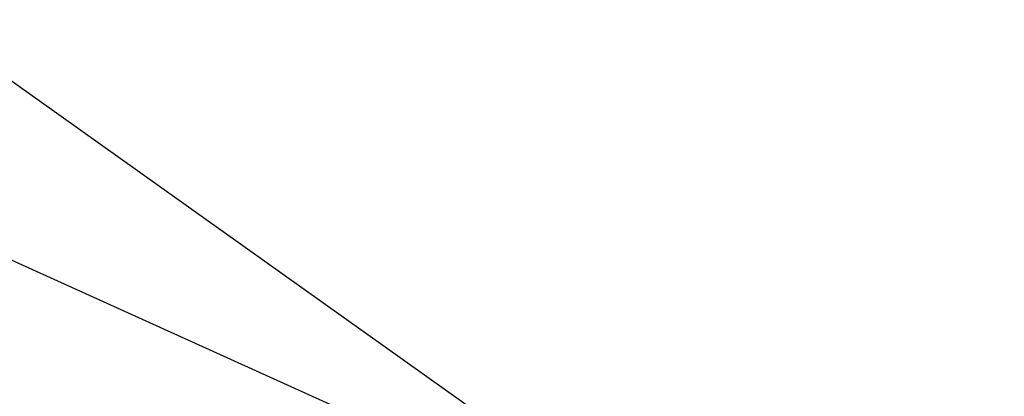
# Model space of a CAD drawing. Extents: x 448814 to 449970, y 436659 to 437685.
# Tile 81 of 132: x 449422 to 449462, y 437045 to 437061. Entities that reach past the tile are written whole.
import ezdxf

# ---------------------------------------------------------------- set-up
doc = ezdxf.new("R2010")
doc.units = 0
doc.header["$LTSCALE"] = 2
doc.header["$MEASUREMENT"] = 0
doc.linetypes.add('AUSGEZOGEN', pattern=[0])
for name, color, linetype in [('213_GRENZL', 8, 'AUSGEZOGEN'), ('FBRTOP', 250, 'AUSGEZOGEN'), ('STRASSE', 250, 'AUSGEZOGEN'), ('STROMLTG', 4, 'AUSGEZOGEN')]:
    doc.layers.add(name, color=color, linetype=linetype)

msp = doc.modelspace()

# ---------------------------------------------------------------- linework, layer by layer
at = {"layer": '213_GRENZL'}
msp.add_line((449482.56, 437023.053), (449380.941, 437069.105), dxfattribs=at)
at = {"layer": 'FBRTOP'}
msp.add_lwpolyline([(448968.071, 437551.847, -0.000001), (448991.973, 437533.398, 0.000001), (449021.658, 437510.484, 0), (449059.524, 437481.257, 0), (449100.819, 437449.382, 0.000002), (449140.4, 437418.831, -0.000003), (449179.981, 437388.28, -0.000004), (449219.562, 437357.729, 0.000004), (449259.142, 437327.177), (449338.303, 437266.075), (449437.255, 437189.697), (449516.416, 437128.595), (449635.158, 437036.942), (449660.728, 437017.161, -0.000002)], format="xyb", dxfattribs=at)
at = {"layer": 'FBRTOP', "const_width": 0.5}
msp.add_lwpolyline([(448966.251, 437549.488, -0.000001), (448990.152, 437531.039), (449019.838, 437508.125), (449057.703, 437478.898), (449098.999, 437447.023, 0.000002), (449138.58, 437416.472, -0.000003), (449178.161, 437385.922, -0.000004), (449217.741, 437355.37, 0.000004), (449257.322, 437324.818), (449336.483, 437263.716), (449435.435, 437187.338), (449514.596, 437126.236), (449633.336, 437034.585), (449658.907, 437014.802)], format="xyb", dxfattribs=at)
at = {"layer": 'STRASSE'}
for points in [[(449362.464, 437286.843, 0.003129), (449378.391, 437273.797, 0.000219), (449408.942, 437249.112, 0.000389), (449426.156, 437235.237, 0.000199), (449436.466, 437226.947, 0.000081), (449461.924, 437206.501, 0.002212), (449498.739, 437177.21, 0.005742), (449512.989, 437166.238, 0.0056), (449526.066, 437156.634, 0.002613), (449554.645, 437136.358, 0.00064), (449582.618, 437116.785, -0.001217), (449597.344, 437106.456, -0.000457), (449617.297, 437092.36, 0.000962), (449626.757, 437085.691, 0.000105), (449631.402, 437082.431, 0.000015), (449663.882, 437059.65, 0.000123), (449670.216, 437055.21, -0.000021), (449708.016, 437028.724, -0.00448), (449717.591, 437021.886, -0.023584), (449743.511, 437001.701)], [(449354.279, 437284.373, 0.000359), (449357.912, 437281.355, 0.003129), (449373.907, 437268.253, 0.000219), (449404.463, 437243.564, 0.000389), (449421.686, 437229.682, 0.000199), (449432, 437221.389, 0.000081), (449457.46, 437200.941, 0.002212), (449494.324, 437171.611, 0.005742), (449508.704, 437160.539, 0.0056), (449521.91, 437150.84, 0.002613), (449550.55, 437130.521, 0.00064), (449578.537, 437110.938, -0.001217), (449593.235, 437100.628, -0.000457), (449613.178, 437086.54, 0.000962), (449622.66, 437079.855, 0.000105), (449627.308, 437076.594, 0.000015), (449659.788, 437053.812, 0.000123), (449666.124, 437049.37, -0.000021), (449703.924, 437022.885, -0.00448), (449713.395, 437016.121, -0.002235), (449739.716, 436996.784)]]:
    msp.add_lwpolyline(points, format="xyb", dxfattribs=at)
at = {"layer": 'STROMLTG', "flags": 128}
msp.add_lwpolyline([(449808.657, 436783.328), (449699.476, 436860.623), (449444.3, 437041.877), (449195.395, 437219.161), (448919.454, 437415.951), (448883.121, 437441.787)], dxfattribs=at)

doc.saveas('drawing.dxf')
